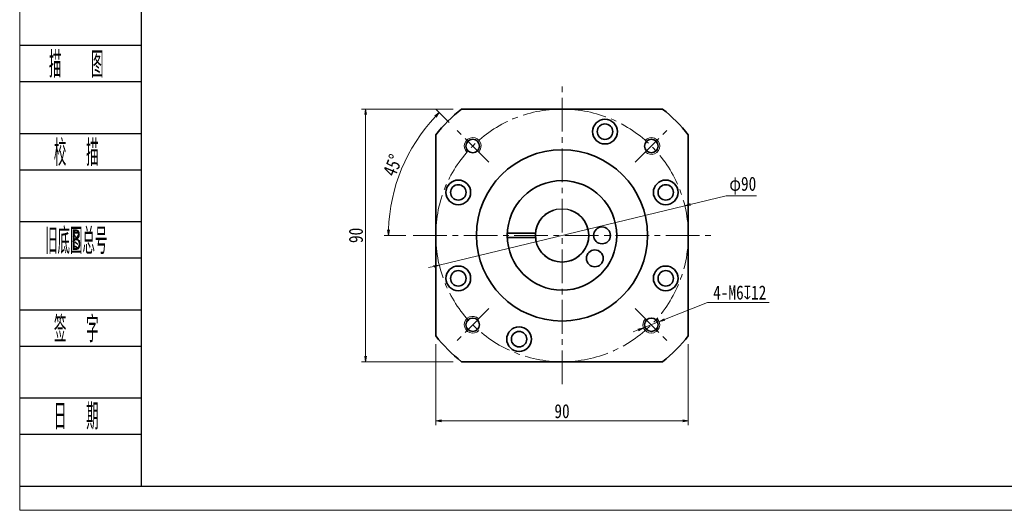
# Model space of a CAD drawing. Header units: millimetres. Extents: x -5 to 725, y 0 to 513.
# Tile 1 of 10: x -1 to 350, y 0 to 174. Entities that reach past the tile are written whole.
import ezdxf
from ezdxf.enums import TextEntityAlignment as Align

# ---------------------------------------------------------------- set-up
doc = ezdxf.new("R2010")
doc.units = ezdxf.units.MM
doc.linetypes.add('点画线', pattern=[18, 12, -2, 2, -2])
doc.layers.add('2细线层', color=4, linetype='Continuous')
doc.layers.add('6文字层', color=3, linetype='Continuous')
for name, color, linetype, lineweight in [('CDRAFT0', 7, 'Continuous', 35), ('EB0', 7, 'Continuous', 35), ('中心线层', 1, '点画线', 18), ('图框_外框线', 7, 'Continuous', 18), ('尺寸线层', 3, 'Continuous', 18), ('粗实线层_1', 7, 'Continuous', 35), ('细实线', 211, 'Continuous', 18)]:
    doc.layers.add(name, color=color, linetype=linetype, lineweight=lineweight)
doc.styles.add('PC_TEXTSTYLE', font='ISOCP.SHX', dxfattribs={"width": 0.707, "bigfont": 'GBCBIG.SHX'})
doc.styles.get("Standard").update_dxf_attribs({"font": 'SimSun.ttf'})
doc.styles.add('宋体', font='SimSun.ttf', dxfattribs={"width": 0.8})
doc.dimstyles.new('A水平标注$0', dxfattribs={"dimtxt": 3.5, "dimasz": 2, "dimexe": 1.5, "dimexo": 3, "dimgap": 1.1, "dimtad": 1, "dimtoh": 1, "dimdec": 4, "dimdsep": 46, "dimtxsty": '宋体', "dimblk": 'OPEN', "dimcen": 3, "dimclrd": 3, "dimclre": 3, "dimclrt": 6, "dimadec": 0, "dimazin": 0, "dimtm": 1e-09, "dimtfac": 1, "dimtdec": 4, "dimtix": 1, "dimtmove": 0, "dimatfit": 3, "dimldrblk": 'OPEN', "dimfxl": 0, "dimlwd": 13, "dimlwe": 13, "dimarcsym": 0})
doc.dimstyles.new('D直径标注φ25', dxfattribs={"dimtxt": 3.5, "dimasz": 2, "dimexe": 1, "dimexo": 3, "dimtad": 1, "dimtoh": 1, "dimdec": 1, "dimdsep": 46, "dimtxsty": '宋体', "dimblk": 'OPEN', "dimcen": 3, "dimclrd": 3, "dimclre": 3, "dimclrt": 130, "dimadec": 0, "dimazin": 0, "dimtm": 1e-09, "dimtfac": 1, "dimtdec": 1, "dimtmove": 0, "dimatfit": 0, "dimldrblk": 'OPEN', "dimfxl": 0, "dimlwd": 13, "dimlwe": 13, "dimarcsym": 0})
doc.dimstyles.new('螺孔(M8-7H)', dxfattribs={"dimtxt": 3.5, "dimasz": 2, "dimexe": 1.25, "dimexo": 3, "dimtad": 1, "dimtoh": 1, "dimdec": 4, "dimdsep": 46, "dimtxsty": '宋体', "dimblk": 'OPEN', "dimcen": 3, "dimclrd": 3, "dimclre": 3, "dimclrt": 2, "dimadec": 0, "dimazin": 0, "dimtm": 1e-09, "dimtfac": 1, "dimtdec": 4, "dimtmove": 0, "dimatfit": 3, "dimldrblk": 'OPEN', "dimfxl": 0, "dimlwd": 9, "dimlwe": 9, "dimarcsym": 0})

# ---------------------------------------------------------------- blocks, each defined once
blk = doc.blocks.new('_Open')
at = {"color": 0, "linetype": 'ByBlock', "lineweight": -2}
for p, q in [((-1, 0.17), (0, 0)), ((-1, -0.17), (0, 0)), ((0, 0), (-1, 0))]:
    blk.add_line(p, q, dxfattribs=at)
blk = doc.blocks.new('*D31')
at = {"layer": 'Defpoints', "color": 0, "transparency": 16777216}
for p in [(156.33, 142.68), (122.15, 52.68), (156.33, 52.68)]:
    blk.add_point(p, dxfattribs=at)
at = {"layer": '尺寸线层', "color": 3, "lineweight": 13, "transparency": 16777216}
for p, q in [((153.33, 142.68), (120.65, 142.68)), ((122.15, 140.68), (122.15, 54.68)), ((153.33, 52.68), (120.65, 52.68))]:
    blk.add_line(p, q, dxfattribs=at)
at = {"layer": '尺寸线层', "color": 3, "lineweight": 13, "transparency": 16777216, "xscale": 2, "yscale": 2, "zscale": 2}
for p, rotation in [((122.15, 142.68), 90), ((122.15, 52.68), 270)]:
    blk.add_blockref('_Open', p, dxfattribs=dict(at, rotation=rotation))
at = {"layer": '尺寸线层', "color": 6, "transparency": 16777216, "insert": (118.7, 97.68), "char_height": 5, "attachment_point": 5, "rotation": 90, "style": '宋体', "bg_fill": 3, "box_fill_scale": 1.1, "bg_fill_color": 257, "bg_fill_transparency": 0}
blk.add_mtext('90', dxfattribs=at)
blk = doc.blocks.new('*D32')
at = {"layer": 'Defpoints', "color": 0, "transparency": 16777216}
for p in [(154.05, 135.75), (166.06, 123.74), (139.49, 97.68), (243.94, 97.68)]:
    blk.add_point(p, dxfattribs=at)
at = {"layer": '尺寸线层', "color": 3, "lineweight": 13, "transparency": 16777216}
for p, q in [((151.93, 137.87), (147.32, 142.48)), ((136.49, 97.68), (128.76, 97.68))]:
    blk.add_line(p, q, dxfattribs=at)
blk.add_arc((192.12, 97.68), 61.86, 136.8526, 178.1474, dxfattribs=at)
at = {"layer": '尺寸线层', "color": 3, "lineweight": 13, "transparency": 16777216, "xscale": 2, "yscale": 2, "zscale": 2}
for p, rotation in [((148.38, 141.42), 45.92632355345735), ((130.26, 97.68), 269.0736764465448)]:
    blk.add_blockref('_Open', p, dxfattribs=dict(at, rotation=rotation))
at = {"layer": '尺寸线层', "color": 6, "transparency": 16777216, "insert": (131.82, 122.66), "char_height": 5, "attachment_point": 5, "rotation": 67.5, "style": '宋体', "bg_fill": 3, "box_fill_scale": 1.1, "bg_fill_color": 257, "bg_fill_transparency": 0}
blk.add_mtext('45%%d', dxfattribs=at)
at = {"layer": 'Defpoints', "color": 0, "transparency": 16777216}
blk.add_point((134.97, 121.35), dxfattribs=at)
blk = doc.blocks.new('*D33')
at = {"layer": 'Defpoints', "color": 0, "transparency": 16777216}
for p in [(235.87, 108.23), (148.37, 87.13)]:
    blk.add_point(p, dxfattribs=at)
at = {"layer": '尺寸线层', "color": 3, "lineweight": 13, "transparency": 16777216}
for p, q in [((250.64, 111.79), (237.81, 108.7)), ((261.41, 111.79), (250.64, 111.79)), ((148.37, 87.13), (235.87, 108.23)), ((146.43, 86.66), (144.49, 86.2))]:
    blk.add_line(p, q, dxfattribs=at)
at = {"layer": '尺寸线层', "color": 3, "lineweight": 13, "transparency": 16777216, "xscale": 2, "yscale": 2, "zscale": 2}
for p, rotation in [((235.87, 108.23), 193.5569583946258), ((148.37, 87.13), 13.55695839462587)]:
    blk.add_blockref('_Open', p, dxfattribs=dict(at, rotation=rotation))
at = {"layer": '尺寸线层', "color": 130, "transparency": 16777216, "insert": (256.53, 115.4), "char_height": 5, "attachment_point": 5, "style": '宋体', "bg_fill": 3, "box_fill_scale": 1.1, "bg_fill_color": 257, "bg_fill_transparency": 0}
blk.add_mtext('φ90', dxfattribs=at)
blk = doc.blocks.new('*D34')
at = {"layer": 'Defpoints', "color": 0, "transparency": 16777216}
for p in [(147.12, 61.89), (237.12, 61.89), (237.12, 31.61)]:
    blk.add_point(p, dxfattribs=at)
at = {"layer": '尺寸线层', "color": 3, "lineweight": 13, "transparency": 16777216}
for p, q in [((147.12, 58.89), (147.12, 30.11)), ((237.12, 58.89), (237.12, 30.11)), ((149.12, 31.61), (235.12, 31.61))]:
    blk.add_line(p, q, dxfattribs=at)
at = {"layer": '尺寸线层', "color": 3, "lineweight": 13, "transparency": 16777216, "xscale": 2, "yscale": 2, "zscale": 2, "rotation": 180}
blk.add_blockref('_Open', (147.12, 31.61), dxfattribs=at)
at = {"layer": '尺寸线层', "color": 3, "lineweight": 13, "transparency": 16777216, "xscale": 2, "yscale": 2, "zscale": 2}
blk.add_blockref('_Open', (237.12, 31.61), dxfattribs=at)
at = {"layer": '尺寸线层', "color": 6, "transparency": 16777216, "insert": (192.12, 35.06), "char_height": 5, "attachment_point": 5, "style": '宋体', "bg_fill": 3, "box_fill_scale": 1.1, "bg_fill_color": 257, "bg_fill_transparency": 0}
blk.add_mtext('90', dxfattribs=at)
blk = doc.blocks.new('*D35')
at = {"color": 3, "lineweight": 9, "transparency": 16777216}
for p, q in [((243.96, 73.76), (228.59, 67.7)), ((265.91, 73.76), (243.96, 73.76)), ((221.15, 64.76), (226.73, 66.96)), ((219.29, 64.03), (217.43, 63.29))]:
    blk.add_line(p, q, dxfattribs=at)
at = {"layer": 'Defpoints', "color": 0, "transparency": 16777216}
for p in [(226.73, 66.96), (221.15, 64.76)]:
    blk.add_point(p, dxfattribs=at)
at = {"color": 3, "lineweight": 9, "transparency": 16777216, "xscale": 2, "yscale": 2, "zscale": 2}
for p, rotation in [((226.73, 66.96), 201.5271977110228), ((221.15, 64.76), 21.52719771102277)]:
    blk.add_blockref('_Open', p, dxfattribs=dict(at, rotation=rotation))
at = {"color": 2, "transparency": 16777216, "insert": (255.44, 77.31), "char_height": 5, "attachment_point": 5, "style": '宋体', "bg_fill": 3, "box_fill_scale": 1.1, "bg_fill_color": 257, "bg_fill_transparency": 0}
blk.add_mtext('4-M6{\\famgdt|b0|i0|c0|p0;x}{12}', dxfattribs=at)

msp = doc.modelspace()

# ---------------------------------------------------------------- linework, layer by layer
msp.add_circle((192.11979, 97.68121), 9.5)
at = {"layer": '2细线层'}
for p, q in [((-1.11496, 165.41091), (42.12384, 165.41091)), ((-1.11496, 152.48264), (42.12384, 152.48264)), ((-1.11496, 134.01368), (42.12384, 134.01368)), ((-1.11496, 121.08541), (42.12384, 121.08541)), ((-1.11496, 102.61645), (42.12384, 102.61645)), ((-1.11496, 89.68818), (42.12384, 89.68818)), ((-1.11496, 71.21923), (42.12384, 71.21923)), ((-1.11496, 58.29096), (42.12384, 58.29096)), ((-1.11496, 39.822), (42.12384, 39.822)), ((-1.11496, 26.89373), (42.12384, 26.89373)), ((-1.11496, 8.42477), (42.12384, 8.42477))]:
    msp.add_line(p, q, dxfattribs=at)
at = {"layer": 'CDRAFT0'}
for centre in [(207.42713, 134.63639), (155.16461, 112.98855), (229.07497, 112.98855), (155.16461, 82.37387), (229.07497, 82.37387), (176.81246, 60.72603)]:
    msp.add_circle(centre, 4.4, dxfattribs=at)
for start, end in [(128.4998296, 141.5000496), (38.4998296, 51.5000496), (218.4998296, 231.5000496), (308.4998296, 321.5000496)]:
    msp.add_arc((192.11979, 97.68121), 57.5, start, end, dxfattribs=at)
at = {"layer": 'EB0'}
for p, q in [((172.63422, 98.43121), (182.64944, 98.43121)), ((172.63422, 96.93121), (182.64944, 96.93121))]:
    msp.add_line(p, q, dxfattribs=at)
for centre, radius in [((192.11979, 97.68121), 19.5), ((206.36979, 97.68121), 3), ((203.79271, 89.50775), 3)]:
    msp.add_circle(centre, radius, dxfattribs=at)
msp.add_arc((192.11979, 97.68121), 9.5, 108.4103907, 71.5915198, dxfattribs=at)
at = {"layer": '中心线层'}
for p, q in [((166.05695, 123.74405), (154.05, 135.75101)), ((218.18263, 71.61837), (230.18959, 59.61142))]:
    msp.add_line(p, q, dxfattribs=at)
at = {"layer": '粗实线层_1'}
for points in [[(156.3254, 142.68121), (227.91435, 142.68121)], [(147.11979, 61.88681), (147.11979, 133.47576)], [(237.11979, 133.47561), (237.11979, 61.88666)], [(227.91419, 52.68121), (156.32524, 52.68121)]]:
    msp.add_lwpolyline(points, dxfattribs=at)
for centre, radius in [((207.42713, 134.63639), 2.75), ((160.29999, 129.50102), 2.4), ((192.11979, 97.68121), 30.5), ((155.16461, 112.98855), 2.75), ((229.07497, 112.98855), 2.75), ((155.16461, 82.37387), 2.75), ((229.07497, 82.37387), 2.75), ((223.9396, 65.86141), 2.4), ((176.81246, 60.72603), 2.75)]:
    msp.add_circle(centre, radius, dxfattribs=at)
at = {"layer": '细实线'}
for centre, start, end in [((160.29999, 129.50102), 315, 226.9102132), ((223.9396, 65.86141), 135, 46.9102132)]:
    msp.add_arc(centre, 3, start, end, dxfattribs=at)

# ---------------------------------------------------------------- texts
at = {"layer": '6文字层', "color": 3, "style": 'PC_TEXTSTYLE'}
for s, width, p in [('描   图', 0.6667, (19.03764, 158.94678)), ('校  描', 0.667, (19.03764, 127.54955)), ('旧底图总号', 0.667, (19.03764, 96.15232)), ('签  字', 0.667, (19.03764, 64.75509)), ('日  期', 0.667, (19.04916, 33.54219))]:
    msp.add_text(s, height=9.234479, dxfattribs=dict(at, width=width)).set_placement(p, align=Align.MIDDLE)
at = {"layer": '6文字层', "width": 0.707}
msp.add_text('B', height=7.38758, dxfattribs=at).set_placement((19.03764, 96.15232), align=Align.MIDDLE)

# ---------------------------------------------------------------- next in the draw order: dimensions: what is measured, and where the dimension line sits
at = {"layer": '尺寸线层'}
dim = msp.add_linear_dim(base=(122.14735, 52.68121), p1=(156.3254, 142.68121), p2=(156.32524, 52.68121), angle=270, dimstyle='A水平标注$0', override={"dimtxt": 5, "dimgap": 1, "dimdec": 1, "dimpost": '<>', "dimblk": 'Open', "dimtvp": 0.1, "dimtfill": 1, "dimtfillclr": 256}, dxfattribs=at)
dim.commit()
dim.dimension.update_dxf_attribs({"geometry": '*D31', "text_midpoint": (118.70321, 97.68121)})

# ---------------------------------------------------------------- next in the draw order: linework, layer by layer
at = {"layer": '中心线层'}
msp.add_line((166.05695, 71.61837), (154.05, 59.61142), dxfattribs=at)
at = {"layer": '粗实线层_1'}
msp.add_circle((160.29999, 65.86141), 2.4, dxfattribs=at)
at = {"layer": '细实线'}
msp.add_arc((160.29999, 65.86141), 3, 45, 316.9102132, dxfattribs=at)

# ---------------------------------------------------------------- next in the draw order: dimensions: what is measured, and where the dimension line sits
at = {"layer": '尺寸线层'}
dim = msp.add_angular_dim_2l(base=(134.97269, 121.35231), line1=((166.05695, 123.74405), (154.05, 135.75101)), line2=((139.48632, 97.68121), (243.94206, 97.68121)), dimstyle='A水平标注$0', override={"dimtxt": 5, "dimgap": 1, "dimdec": 1, "dimpost": '<>', "dimblk": 'Open', "dimtvp": 0.1, "dimtfill": 1, "dimtfillclr": 256}, dxfattribs=at)
dim.commit()
dim.dimension.update_dxf_attribs({"geometry": '*D32', "text_midpoint": (131.81654, 122.65964)})

# ---------------------------------------------------------------- next in the draw order: linework, layer by layer
at = {"layer": '中心线层'}
for p, q in [((192.11979, 44.68121), (192.11979, 150.68121)), ((218.18263, 123.74405), (230.18959, 135.75101)), ((139.11979, 97.68121), (245.11979, 97.68121))]:
    msp.add_line(p, q, dxfattribs=at)
msp.add_circle((192.11979, 97.68121), 45, dxfattribs=at)
at = {"layer": '粗实线层_1'}
msp.add_circle((223.9396, 129.50102), 2.4, dxfattribs=at)
at = {"layer": '细实线'}
msp.add_arc((223.9396, 129.50102), 3, 225, 136.9102132, dxfattribs=at)

# ---------------------------------------------------------------- next in the draw order: dimensions: what is measured, and where the dimension line sits
at = {"layer": '尺寸线层'}
dim = msp.add_diameter_dim_2p(p1=(148.37361, 87.13268), p2=(235.86597, 108.22975), dimstyle='D直径标注φ25', override={"dimtxt": 5, "dimgap": 1, "dimpost": 'φ<>'}, dxfattribs=at)
dim.commit()
dim.dimension.update_dxf_attribs({"geometry": '*D33', "text_midpoint": (250.64318, 111.79298), "dimtype": 163})

# ---------------------------------------------------------------- next in the draw order: linework, layer by layer
at = {"layer": '图框_外框线', "color": 3}
msp.add_lwpolyline([(-1.09552, -0.2191), (724.98969, -0.2191), (724.98969, 513.22686), (-1.09552, 513.22686)], close=True, dxfattribs=at)
at = {"layer": '图框_外框线', "color": 3, "lineweight": 25}
msp.add_lwpolyline([(42.12384, 8.42477), (716.34582, 8.42477), (716.34582, 504.58299), (42.12384, 504.58299)], close=True, dxfattribs=at)

# ---------------------------------------------------------------- next in the draw order: dimensions: what is measured, and where the dimension line sits
at = {"layer": '尺寸线层'}
dim = msp.add_linear_dim(base=(237.11979, 31.6114), p1=(147.11979, 61.88681), p2=(237.11979, 61.88666), dimstyle='A水平标注$0', override={"dimtxt": 5, "dimgap": 1, "dimdec": 1, "dimpost": '<>', "dimblk": 'Open', "dimtvp": 0.1, "dimtfill": 1, "dimtfillclr": 256}, dxfattribs=at)
dim.commit()
dim.dimension.update_dxf_attribs({"geometry": '*D34', "text_midpoint": (192.11979, 35.05554)})

# ---------------------------------------------------------------- next in the draw order: dimensions: what is measured, and where the dimension line sits
dim = msp.add_diameter_dim_2p(p1=(221.14887, 64.76058), p2=(226.73033, 66.96223), text='4-M<>{\\famgdt|b0|i0|c0|p0;x}{12}', dimstyle='螺孔(M8-7H)', override={"dimtxt": 5, "dimgap": 1, "dimtad": 1, "dimtih": 0, "dimtoh": 1, "dimdec": 4, "dimlfac": 1, "dimpost": '<>', "dimcen": 0, "dimse1": 0, "dimse2": 0, "dimsd1": 0, "dimsd2": 0, "dimtix": 0, "dimtofl": 1, "dimatfit": 3, "dimtvp": 0.1})
dim.commit()
dim.dimension.update_dxf_attribs({"geometry": '*D35', "text_midpoint": (255.43861, 73.75951), "dimtype": 163})

doc.saveas('drawing.dxf')
